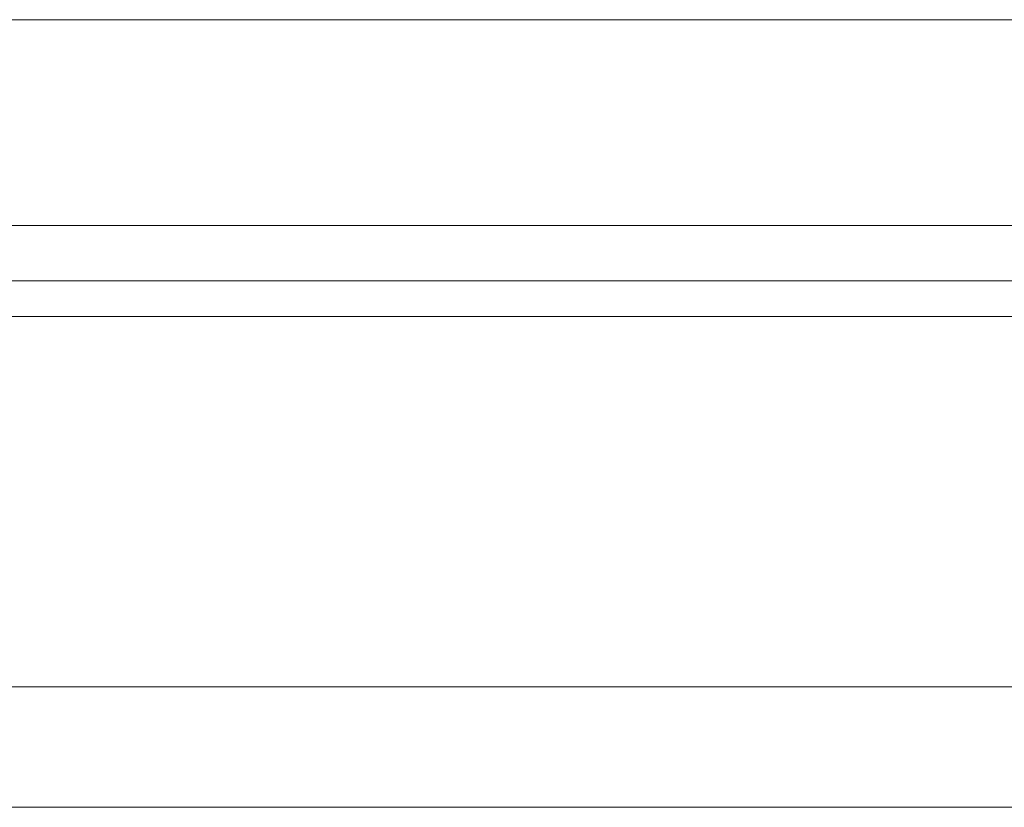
# Model space of a CAD drawing. Header units: millimetres. Extents: x 340 to 654, y 334 to 449.
# Tile 45 of 53: x 581.32 to 591.14, y 352.54 to 360.39. Entities that reach past the tile are written whole.
import ezdxf

# ---------------------------------------------------------------- set-up
doc = ezdxf.new("R2010")
doc.units = ezdxf.units.MM
doc.layers.add('OUT', color=3, linetype='Continuous')

msp = doc.modelspace()

# ---------------------------------------------------------------- linework, layer by layer
at = {"layer": 'OUT', "color": 0, "linetype": 'Continuous', "lineweight": 15}
for p, q in [((599.3444, 360.3916), (540.3444, 360.3916)), ((599.3444, 358.3416), (540.3444, 358.3416)), ((654.0799, 357.7881), (497.7724, 357.7881)), ((611.3444, 357.4345), (497.7175, 357.4345)), ((654.0799, 353.7416), (496.5954, 353.7416)), ((625.8444, 352.5416), (459.8444, 352.5416))]:
    msp.add_line(p, q, dxfattribs=at)

doc.saveas('drawing.dxf')
